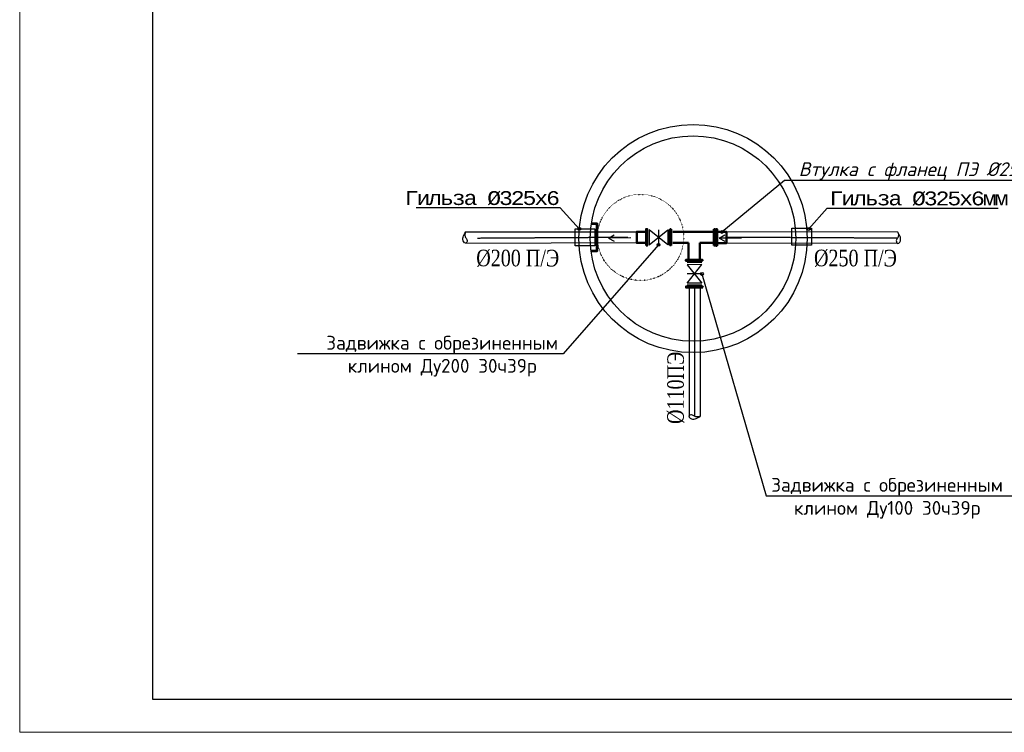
# Model space of a CAD drawing. Header units: millimetres. Extents: x 3960971 to 4113015, y -456608 to 60100.
# Tile 10 of 61: x 4002328 to 4012811, y -331110 to -323521. Entities that reach past the tile are written whole.
import ezdxf
from ezdxf import colors
from ezdxf.entities.mleader import LeaderData, LeaderLine
from ezdxf.math import Vec2, Vec3

# ---------------------------------------------------------------- set-up
doc = ezdxf.new("R2010")
doc.units = ezdxf.units.MM
doc.linetypes.add('CENTER2', pattern=[1.125, 0.75, -0.125, 0.125, -0.125])
doc.linetypes.add('Контура низ откосов  Штриховая 0.1-0.5 - - - - - - -', pattern=[0.6, 0.1, -0.5])
doc.layers.add('В1', color=160, linetype='Continuous', lineweight=25)
doc.layers.add('ЭМ', color=3, linetype='Continuous', lineweight=20)
for name, color, linetype in [('Д-63мм', 7, 'Continuous'), ('Усмон 2024', 7, 'Continuous'), ('Формат', 253, 'Continuous')]:
    doc.layers.add(name, color=color, linetype=linetype)
doc.layers.add('Дарвоза', color=7, linetype='Continuous', true_color=0x0c2de9)
doc.styles.add('RomanS', font='times.ttf')
doc.styles.add('ТАНЯ', font='isocpeui.ttf', dxfattribs={"height": 300})

# ---------------------------------------------------------------- blocks, each defined once
blk = doc.blocks.new('*U161')
at = {"layer": 'ЭМ', "color": 0, "lineweight": 20, "ltscale": 0.5}
blk.add_lwpolyline([(0, 0), (594, 0), (594, 420), (0, 420)], close=True, dxfattribs=at)
at = {"layer": 'ЭМ', "color": 0, "lineweight": -2, "ltscale": 0.5}
blk.add_lwpolyline([(20, 5), (589, 5), (589, 415), (20, 415)], close=True, dxfattribs=at)
blk = doc.blocks.new('_NONE')
at = {"color": 0, "linetype": 'ByBlock'}
blk.add_circle((0, 0), 0.25, dxfattribs=at)
blk = doc.blocks.new('DBFXTYNH')
at = {"layer": 'В1', "color": 250, "linetype": 'Continuous', "lineweight": 30, "true_color": 0x183024, "elevation": 20.53, "flags": 128}
for points in [[(211985.17, 4344086.45), (211985.17, 4344083.77)], [(211987.21, 4344086.45), (211987.21, 4344083.77)], [(211989.25, 4344086.45), (211989.25, 4344083.77)]]:
    blk.add_lwpolyline(points, dxfattribs=at)
at = {"layer": 'В1', "color": 250, "linetype": 'Continuous', "lineweight": 30, "true_color": 0x183024, "flags": 128}
blk.add_lwpolyline([(211985.53, 4344086.45), (211985.53, 4344083.77), (211988.9, 4344086.45), (211988.9, 4344083.77)], close=True, dxfattribs=at)
blk = doc.blocks.new('TBHF')
at = {"layer": 'Дарвоза', "color": 0, "lineweight": 30, "flags": 128}
for points in [[(780996.9, 4296399.63), (780996.9, 4296403.64), (780996.34, 4296402.63)], [(780996.9, 4296399.63), (780996.9, 4296403.64), (780997.46, 4296402.62)]]:
    blk.add_lwpolyline(points, dxfattribs=at)

msp = doc.modelspace()

# ---------------------------------------------------------------- linework, layer by layer
at = {"layer": 'Д-63мм', "color": 5, "lineweight": 30}
for p, q in [((4009455.463, -326374.45, 1136.552), (4009455.917, -327744.108, 1321.692)), ((4009572.322, -326374.45, 1136.644), (4009572.775, -327743.846, 1321.674))]:
    msp.add_line(p, q, dxfattribs=at)
msp.add_spline([(4009572.775, -327743.846, 1321.674), (4009466.683, -327764.856, 1321.674), (4009452.279, -327743.891, 1321.153), (4009482.462, -327729.058, 1321.674), (4009513.188, -327744.338, 1321.674), (4009544.413, -327751.47, 1321.674), (4009572.775, -327743.846, 1321.674)], degree=3, dxfattribs=at)
at = {"layer": 'Усмон 2024', "color": 5, "lineweight": 30}
for p, q in [((4007076.631, -325781.412, 35.337), (4008897.844, -325778.554, 1499.758)), ((4007076.435, -325901.681, 34.814), (4008897.63, -325895.425, 1499.842))]:
    msp.add_line(p, q, dxfattribs=at)
at = {"layer": 'Усмон 2024', "color": 5, "lineweight": 50}
for p, q in [((4009250.74, -325779.652, 1244.963), (4009250.74, -325750.687, 1244.963)), ((4009250.74, -325750.687, 1244.963), (4009263.703, -325750.687, 1244.963)), ((4009263.703, -325750.687, 1244.963), (4009263.703, -325926.462, 1244.963)), ((4009281.904, -325780.042, 1244.963), (4009448.798, -325780.134, 1244.963)), ((4009567.284, -325780.284, 1244.963), (4009736.546, -325780.413, 1244.963)), ((4009567.285, -325780.199, 1244.963), (4009568.05, -325780.199, 1244.963)), ((4009719.409, -325779.652, 1244.963), (4009719.409, -325750.687, 1244.963)), ((4009719.409, -325750.687, 1244.963), (4009732.372, -325750.687, 1244.963)), ((4009732.372, -325750.687, 1244.963), (4009732.372, -325926.462, 1244.963)), ((4009250.74, -325926.462, 1244.963), (4009250.681, -325897.497, 1244.963)), ((4009450.19, -325898.101, 1244.963), (4009281.695, -325897.887, 1244.963)), ((4009449.54, -325897.904, 1244.963), (4009449.972, -326076.499, 1244.963)), ((4009567.956, -326076.931, 1244.963), (4009568.013, -325898.054, 1244.963)), ((4009736.337, -325898.258, 1244.963), (4009568.013, -325898.054, 1244.963)), ((4009719.409, -325926.462, 1244.963), (4009719.35, -325897.497, 1244.963)), ((4009732.372, -325926.462, 1244.963), (4009719.409, -325926.462, 1244.963))]:
    msp.add_line(p, q, dxfattribs=at)
at = {"layer": 'Усмон 2024'}
for p, q in [((4009263.703, -325750.687, 1244.963), (4009263.703, -325926.462, 1244.963)), ((4009568.05, -325780.199, 1244.963), (4009736.546, -325780.413, 1244.963)), ((4009732.372, -325750.687, 1244.963), (4009732.372, -325926.462, 1244.963)), ((4009450.19, -325898.101, 1244.963), (4009281.695, -325897.887, 1244.963))]:
    msp.add_line(p, q, dxfattribs=at)
at = {"layer": 'Усмон 2024', "color": 3, "lineweight": 30}
for p, q in [((4011676.163, -325783.622, 35.337), (4009853.881, -325781.69, 1472.042)), ((4011676.358, -325903.891, 34.814), (4009854.098, -325900.185, 1472.115))]:
    msp.add_line(p, q, dxfattribs=at)
at = {"layer": 'Усмон 2024', "color": 5, "linetype": 'CENTER2', "lineweight": 30, "ltscale": 5}
for p, q in [((4007202.772, -325846.091, 35.337), (4008804.137, -325836.154, 1303.422)), ((4009513.959, -326374.45, 1353.38), (4009513.81, -327741.848, 1353.375))]:
    msp.add_line(p, q, dxfattribs=at)
at = {"layer": 'Усмон 2024', "lineweight": 0}
msp.add_line((4009719.409, -325897.497, 1244.963), (4009719.35, -325897.497, 1244.963), dxfattribs=at)
at = {"layer": 'Усмон 2024', "color": 3, "linetype": 'CENTER2', "lineweight": 30, "ltscale": 5}
msp.add_line((4011671.436, -325848.301, 35.337), (4009853.985, -325838.712, 1472.552), dxfattribs=at)
at = {"layer": 'Усмон 2024', "color": 4, "lineweight": 53, "elevation": 1244.963}
msp.add_lwpolyline([(4008411.642, -325693.139), (4008473.904, -325693.139), (4008473.904, -325987.752), (4008411.642, -325987.752)], dxfattribs=at)
at = {"layer": 'Усмон 2024', "color": 6, "lineweight": 30}
for points, elevation in [([(4008243.175, -325927.714), (4008243.175, -325747.431), (4008452.609, -325747.431), (4008452.609, -325927.714)], 1244.963), ([(4010548.499, -325922.215), (4010548.499, -325741.933), (4010757.933, -325741.933), (4010757.933, -325922.215)], 4616.066)]:
    msp.add_lwpolyline(points, close=True, dxfattribs=dict(at, elevation=elevation))
at = {"layer": 'Усмон 2024', "color": 0, "lineweight": 50, "elevation": 1303.422, "flags": 128}
for points in [[(4008997.23, -325779.969), (4008897.842, -325779.785), (4008897.626, -325897.629), (4008997.295, -325897.804)], [(4009754.494, -325781.884), (4009853.881, -325781.7), (4009854.097, -325899.545), (4009754.428, -325899.719)]]:
    msp.add_lwpolyline(points, dxfattribs=at)
at = {"layer": 'Усмон 2024', "color": 1, "lineweight": 50, "elevation": 1244.963, "flags": 128}
for points in [[(4008997.276, -325926.877), (4009010.335, -325926.784), (4009010.182, -325751.008), (4008997.22, -325751.184), (4008997.276, -325926.877)], [(4009754.447, -325928.793), (4009741.388, -325928.699), (4009741.541, -325752.924), (4009754.503, -325753.099), (4009754.447, -325928.793)]]:
    msp.add_lwpolyline(points, dxfattribs=at)
at = {"layer": 'Усмон 2024', "color": 5, "lineweight": 50, "elevation": 1244.963, "flags": 128}
for points in [[(4009250.74, -325779.652), (4009250.681, -325897.497)], [(4009566.797, -325779.917), (4009448.812, -325780.049)], [(4009719.409, -325779.652), (4009719.35, -325897.497)], [(4009567.956, -326076.931), (4009449.972, -326076.499)]]:
    msp.add_lwpolyline(points, dxfattribs=at)
at = {"layer": 'Усмон 2024', "elevation": 1244.963}
for points in [[(4009250.74, -325926.462), (4009263.703, -325926.462), (4009263.703, -325750.687), (4009250.74, -325750.687)], [(4009719.409, -325926.462), (4009732.372, -325926.462), (4009732.372, -325750.687), (4009719.409, -325750.687)]]:
    msp.add_lwpolyline(points, close=True, dxfattribs=at)
at = {"layer": 'Усмон 2024', "color": 6, "lineweight": 50, "flags": 128}
for points, elevation in [([(4009597.81, -326089.761), (4009597.646, -326076.799), (4009421.854, -326076.635), (4009422.019, -326089.597), (4009597.81, -326089.761)], 1244.963), ([(4009599.683, -326373.777), (4009599.518, -326360.815), (4009423.727, -326360.65), (4009423.891, -326373.612), (4009599.683, -326373.777)], 1136.552)]:
    msp.add_lwpolyline(points, dxfattribs=dict(at, elevation=elevation))
at = {"layer": 'Усмон 2024'}
for radius in [1215.081, 1093.951]:
    msp.add_circle((4009497.094, -325851.654, 1244.963), radius, dxfattribs=at)
at = {"layer": 'Усмон 2024', "color": 3, "linetype": 'Контура низ откосов  Штриховая 0.1-0.5 - - - - - - -', "lineweight": 30}
msp.add_circle((4008938.829, -325839.686), 458.861, dxfattribs=at)
at = {"layer": 'Усмон 2024', "color": 5, "lineweight": 30, "ltscale": 0.5}
msp.add_spline([(4007076.631, -325781.412, 35.337), (4007055.621, -325887.504, 35.337), (4007076.586, -325901.908, 34.816), (4007091.419, -325871.725, 35.337), (4007076.14, -325840.998, 35.337), (4007069.007, -325809.774, 35.337), (4007076.631, -325781.412, 35.337)], degree=3, dxfattribs=at)
at = {"layer": 'Усмон 2024', "color": 3, "lineweight": 30}
msp.add_spline([(4011676.163, -325783.622, 35.337), (4011697.173, -325889.714, 35.337), (4011676.208, -325904.118, 34.816), (4011661.375, -325873.935, 35.337), (4011676.654, -325843.209, 35.337), (4011683.786, -325811.984, 35.337), (4011676.163, -325783.622, 35.337)], degree=3, dxfattribs=at)

# ---------------------------------------------------------------- block references
at = {"layer": 'Усмон 2024', "lineweight": 50, "yscale": 58.92255892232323, "zscale": 58.92255892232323}
for p, xscale, rotation in [((16240227.622, -256302992.189, 35.337), -58.92255892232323, 359.9418623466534), ((-251967640.155, 11904868.071, 1136.552), 58.92255892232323, 270.0581376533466)]:
    msp.add_blockref('DBFXTYNH', p, dxfattribs=dict(at, xscale=xscale, rotation=rotation))
at = {"layer": 'Усмон 2024', "color": 0, "lineweight": 30}
for p, xscale, yscale, zscale, rotation in [((257377193.421, -45153796.216, 1057.678), 58.92255892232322, 58.92255892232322, 58.92255892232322, 90.26930210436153), ((257258481.295, 45174518.385, 1057.678), -58.92255892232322, 58.92255892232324, 58.92255892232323, 89.88279090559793)]:
    msp.add_blockref('TBHF', p, dxfattribs=dict(at, xscale=xscale, yscale=yscale, zscale=zscale, rotation=rotation))
at = {"layer": 'Формат', "color": 0, "lineweight": 25, "xscale": 70.70707070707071, "yscale": 70.70707070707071, "zscale": 70.70707070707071}
msp.add_blockref('*U161', (4002328.473, -331109.724, 38291.9), dxfattribs=at)

# ---------------------------------------------------------------- texts
at = {"layer": 'Усмон 2024', "color": 5, "lineweight": 30, "style": 'RomanS', "width": 0.8}
for s, rotation, p in [('%%C200 П/Э', 359.8537909, (4007188.934, -326146.664, 1244.963)), ('%%C110ПЭ', 89.8537908, (4009398.348, -327826.631, 1353.375))]:
    msp.add_text(s, height=176.7677, rotation=rotation, dxfattribs=at).set_placement(p)
at = {"layer": 'Усмон 2024', "color": 3, "lineweight": 30, "style": 'RomanS', "width": 0.8}
msp.add_text('%%C250 П/Э', height=176.7677, rotation=359.8537909, dxfattribs=at).set_placement((4010784.772, -326146.664, 1244.963))

# ---------------------------------------------------------------- leaders
at = {"layer": 'Усмон 2024', "lineweight": -3, "ltscale": 0.5}
ml = msp.add_multileader_mtext('Standard', dxfattribs=at)
ml.set_content('Втулка c фланец ПЭ %%C250мм', color=256, style='ТАНЯ')
ml.set_leader_properties(color=256)
ml.set_arrow_properties(name='NONE')
ml.build(insert=Vec2(0, 0))
ml.multileader.update_dxf_attribs({"text_left_attachment_type": 6, "text_right_attachment_type": 6, "dogleg_length": 0.36, "arrow_head_size": 58.923})
ctx = ml.context
ctx.base_point, ctx.char_height, ctx.arrow_head_size, ctx.landing_gap_size, ctx.plane_origin = Vec3(4010563.796, -325230.855, 1244.963), 147.3064, 58.923, 1.178, Vec3(4009855.819, -317559.458, 1244.963)
ctx.left_attachment, ctx.right_attachment, ctx.text_align_type = 6, 6, 1
notes = []
notes.append((ctx, [(1, (1, 1, 0), (4010470.806, -325230.855, 1244.963), (1, 0), 92.991, [(0, [(4009804.187, -325781.792, 1244.963)], 0, [])])]))
ctx.mtext.insert, ctx.mtext.alignment, ctx.mtext.flow_direction = Vec3(4011969.686, -325039.357, 1244.963), 2, 5
ml = msp.add_multileader_mtext('Standard', dxfattribs=at)
ml.set_content('{\\fISOCTEUR|b0|i0|c204|p49;\\T0.75;Гильза %%C325х6}', color=256, style='ТАНЯ')
ml.set_leader_properties(color=256)
ml.set_arrow_properties(name='NONE')
ml.build(insert=Vec2(0, 0))
ml.multileader.update_dxf_attribs({"text_left_attachment_type": 6, "text_right_attachment_type": 6, "dogleg_length": 1.578, "arrow_head_size": 58.923})
ctx = ml.context
ctx.base_point, ctx.char_height, ctx.arrow_head_size, ctx.landing_gap_size, ctx.plane_origin, ctx.plane_x_axis, ctx.plane_y_axis = Vec3(4006496.182, -325523.68, 1244.963), 147.3064, 58.923, 1.178, Vec3(3995093.147, -315727.78, 1244.963), Vec3(0.999999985, -0.000175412), Vec3(0.000175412, 0.999999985)
ctx.left_attachment, ctx.right_attachment, ctx.text_align_type = 6, 6, 1
notes.append((ctx, [(0, (1, 1, 0), (4008083.007, -325523.959, 1244.963), (-0.999999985, 0.000175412), 92.991, [(0, [(4008286.491, -325747.431, 1244.963)], 0, [])])]))
ctx.mtext.insert, ctx.mtext.text_direction, ctx.mtext.rotation, ctx.mtext.width, ctx.mtext.alignment, ctx.mtext.flow_direction = Vec3(4007243.13, -325347.044, 1244.963), Vec3(0.999999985, -0.000175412), 6.283009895, 2007.48712, 2, 5
ml = msp.add_multileader_mtext('Standard', dxfattribs=at)
ml.set_content('{\\fISOCTEUR|b0|i0|c204|p49;\\T0.75;Гильза %%C325х6мм}', color=256, style='ТАНЯ')
ml.set_leader_properties(color=256)
ml.set_arrow_properties(name='NONE')
ml.build(insert=Vec2(0, 0))
ml.multileader.update_dxf_attribs({"text_left_attachment_type": 6, "text_right_attachment_type": 6, "dogleg_length": 1.578, "arrow_head_size": 58.923})
ctx = ml.context
ctx.base_point, ctx.char_height, ctx.arrow_head_size, ctx.landing_gap_size, ctx.plane_origin, ctx.plane_x_axis, ctx.plane_y_axis = Vec3(4011019.214, -325527.452, 1244.963), 147.3064, 58.923, 1.178, Vec3(3999957.153, -315816.288, 1244.963), Vec3(0.999999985, -0.000175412), Vec3(0.000175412, 0.999999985)
ctx.left_attachment, ctx.right_attachment, ctx.text_align_type = 6, 6, 1
notes.append((ctx, [(1, (1, 1, 0), (4010926.224, -325527.435, 1244.963), (0.999999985, -0.000175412), 92.991, [(0, [(4010731.645, -325749.592, 1244.963)], 0, [])])]))
ctx.mtext.insert, ctx.mtext.text_direction, ctx.mtext.rotation, ctx.mtext.alignment, ctx.mtext.flow_direction = Vec3(4011891.373, -325350.837, 1244.963), Vec3(0.999999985, -0.000175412), 6.283009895, 2, 5
ml = msp.add_multileader_mtext('Standard', dxfattribs=at)
ml.set_content('{\\fISOCPEUR|b0|i0|c204|p34;Задвижка с обрезиненным \\Pклином Ду200 30ч39р}', color=256, style='ТАНЯ')
ml.set_leader_properties(color=256)
ml.set_arrow_properties(name='NONE')
ml.build(insert=Vec2(0, 0))
ml.multileader.update_dxf_attribs({"text_left_attachment_type": 6, "text_right_attachment_type": 6, "dogleg_length": 0.36, "arrow_head_size": 58.923})
ctx = ml.context
ctx.base_point, ctx.char_height, ctx.arrow_head_size, ctx.landing_gap_size, ctx.plane_origin = Vec3(4005631.763, -327079.353, 1244.963), 147.3064, 58.923, 1.178, Vec3(4014135.356, -332054.33, 1244.963)
ctx.left_attachment, ctx.right_attachment, ctx.text_align_type = 6, 6, 1
notes.append((ctx, [(1, (1, 1, 0), (4008113.474, -327079.353, 1244.963), (-1, 0), 92.991, [(0, [(4009130.449, -325917.413, 1244.963)], 0, [])])]))
ctx.mtext.insert, ctx.mtext.alignment, ctx.mtext.flow_direction = Vec3(4006826.123, -326887.855, 1244.963), 2, 5
ml = msp.add_multileader_mtext('Standard', dxfattribs=at)
ml.set_content('{\\fISOCPEUR|b0|i0|c204|p34;Задвижка с обрезиненным \\Pклином Ду100 30ч39р}', color=256, style='ТАНЯ')
ml.set_leader_properties(color=256)
ml.set_arrow_properties(name='NONE')
ml.build(insert=Vec2(0, 0))
ml.multileader.update_dxf_attribs({"text_left_attachment_type": 6, "text_right_attachment_type": 6, "dogleg_length": 0.36, "arrow_head_size": 58.923})
ctx = ml.context
ctx.base_point, ctx.char_height, ctx.arrow_head_size, ctx.landing_gap_size, ctx.plane_origin = Vec3(4010368.965, -328592.625, 1244.963), 147.3064, 58.923, 1.178, Vec3(4013951.927, -332765.372, 1244.963)
ctx.left_attachment, ctx.right_attachment, ctx.text_align_type = 6, 6, 1
notes.append((ctx, [(0, (1, 1, 0), (4010275.975, -328592.625, 1244.963), (1, 0), 92.991, [(0, [(4009592.543, -326228.942, 1244.963)], 0, [])])]))
ctx.mtext.insert, ctx.mtext.alignment, ctx.mtext.flow_direction = Vec3(4011563.326, -328401.126, 1244.963), 2, 5
for ctx, leaders in notes:
    for number, flags, end, landing, length, lines in leaders:
        leader = LeaderData()
        leader.index, (leader.has_last_leader_line, leader.has_dogleg_vector, leader.attachment_direction) = number, flags
        leader.last_leader_point, leader.dogleg_vector, leader.dogleg_length = Vec3(end), Vec3(landing), length
        for number, points, colour, breaks in lines:
            line = LeaderLine()
            line.index, line.vertices, line.color, line.breaks = number, Vec3.list(points), colors.encode_raw_color(colour), breaks
            leader.lines.append(line)
        ctx.leaders.append(leader)

doc.saveas('drawing.dxf')
